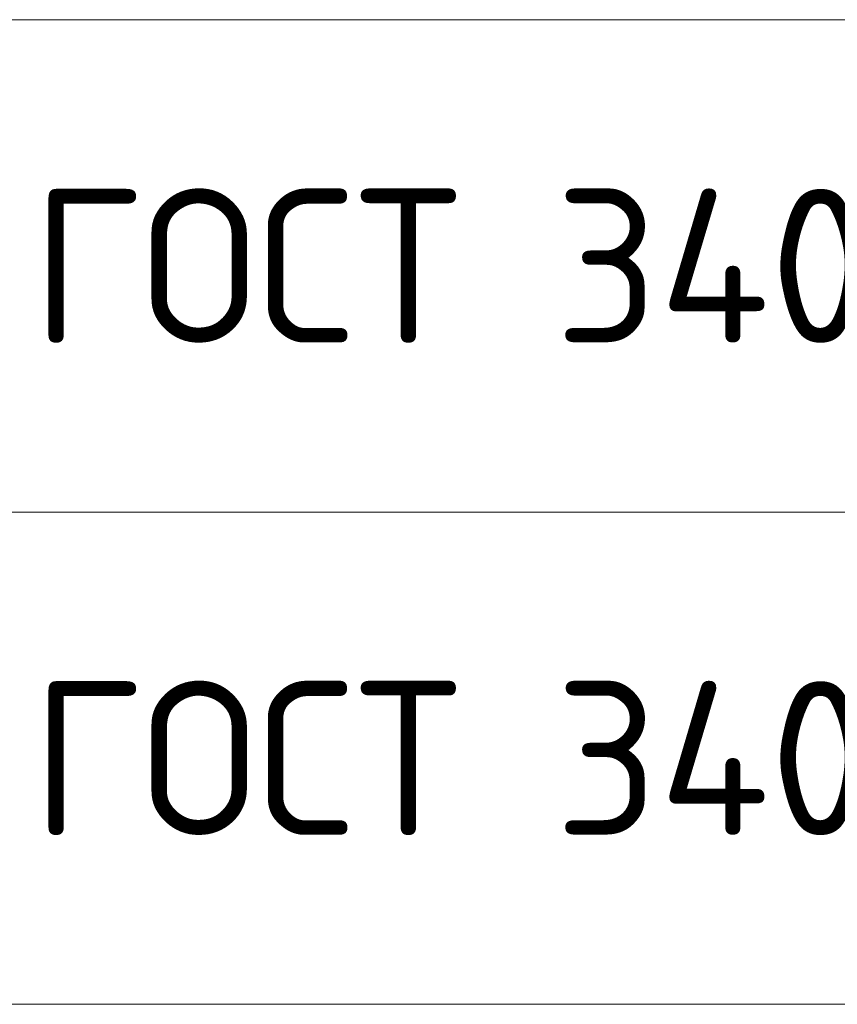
# Model space of a CAD drawing. Header units: metres. Extents: x -38 to 97, y -15 to 21.
# Tile 163 of 256: x 70.33 to 71.66, y 6.07 to 7.67. Entities that reach past the tile are written whole.
import ezdxf

# ---------------------------------------------------------------- set-up
doc = ezdxf.new("R2010")
doc.units = ezdxf.units.M
doc.layers.add('XR$6$Текст_ примечание', color=7, linetype='Continuous', lineweight=13)
doc.styles.add('ISOCPEUR', font='txt')

msp = doc.modelspace()

# ---------------------------------------------------------------- linework, layer by layer
at = {"layer": 'XR$6$Текст_ примечание', "color": 7, "linetype": 'Continuous', "lineweight": 13, "transparency": 33554687}
for p, q in [((86.4198, 7.6717), (67.9198, 7.6717)), ((86.4198, 6.8717), (67.9198, 6.8717)), ((86.4198, 6.0717), (67.9198, 6.0717))]:
    msp.add_line(p, q, dxfattribs=at)

# ---------------------------------------------------------------- texts
at = {"layer": 'XR$6$Текст_ примечание', "color": 7, "linetype": 'Continuous', "lineweight": 35, "transparency": 33554687, "char_height": 0.25, "width": 2.743715, "attachment_point": 7, "style": 'ISOCPEUR'}
for insert in [(70.3506, 7.1467), (70.3506, 6.3467)]:
    msp.add_mtext('\\W0.96;ГОСТ 34028-2016', dxfattribs=dict(at, insert=insert))

doc.saveas('drawing.dxf')
